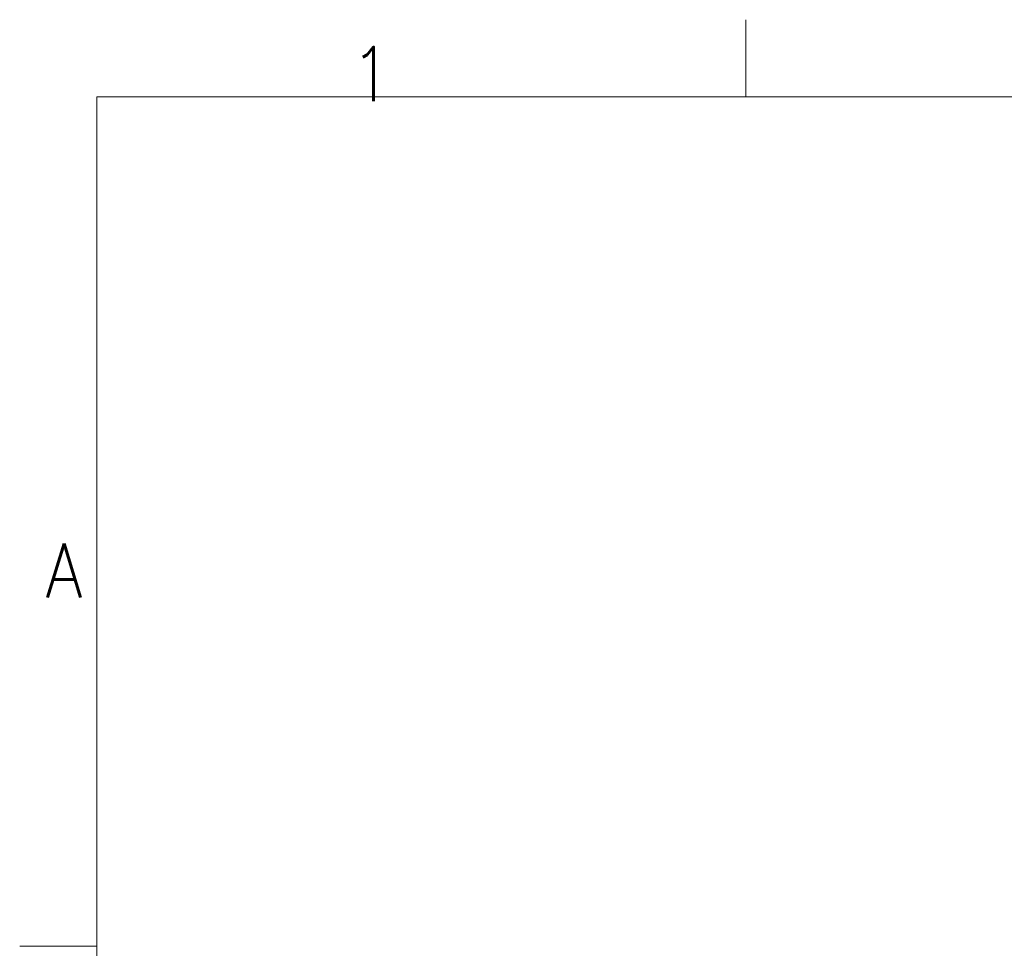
# Model space of a CAD drawing. Header units: inches. Extents: x 0 to 23760, y -13 to 16800.
# Tile 78 of 222: x 0 to 2549, y 14395 to 16800. Entities that reach past the tile are written whole.
import ezdxf

# ---------------------------------------------------------------- set-up
doc = ezdxf.new("R2010")
doc.units = ezdxf.units.IN
doc.layers.add('210', color=7, linetype='Continuous', true_color=0xffffff)
doc.styles.add('latin_extended', font='simplex.shx')

msp = doc.modelspace()

# ---------------------------------------------------------------- linework, layer by layer
at = {"layer": '210', "color": 7, "linetype": 'Continuous', "lineweight": 18}
for p, q in [((1880, 16600), (1880, 16800)), ((200, 200), (200, 16600)), ((200, 16600), (23560, 16600)), ((200, 14400), (0, 14400))]:
    msp.add_line(p, q, dxfattribs=at)

# ---------------------------------------------------------------- texts
at = {"layer": '210', "color": 211, "linetype": 'Continuous', "lineweight": 18, "char_height": 140, "attachment_point": 7, "line_spacing_factor": 0.963855, "style": 'latin_extended'}
for s, insert in [('\\W0.9188;1', (855.328, 16589.303)), ('\\W0.8818;A', (67.11, 15303.644))]:
    msp.add_mtext(s, dxfattribs=dict(at, insert=insert))

doc.saveas('drawing.dxf')
